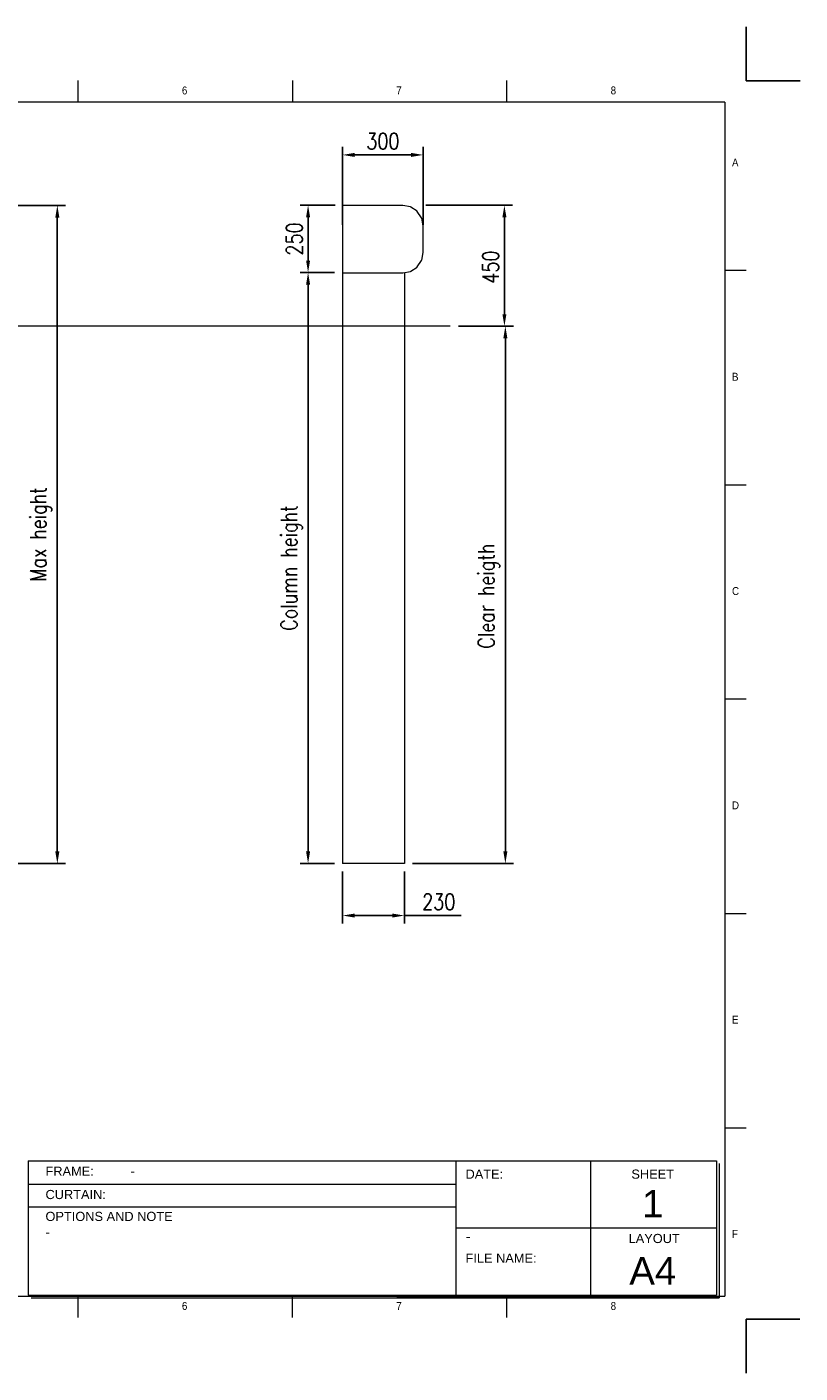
# Model space of a CAD drawing. Header units: inches. Extents: x 0 to 13926, y -6 to 5002.
# Tile 8 of 8: x 11051 to 13926, y -6 to 5002. Entities that reach past the tile are written whole.
import ezdxf

# ---------------------------------------------------------------- set-up
doc = ezdxf.new("R2010")
doc.units = ezdxf.units.IN
doc.header["$MEASUREMENT"] = 0
doc.layers.add('FORMAT', color=7, linetype='Continuous')
doc.styles.add('NYIP', font='romans.shx', dxfattribs={"width": 0.8})
doc.styles.add('SLDTEXTSTYLE0', font='GOTHIC.TTF', dxfattribs={"width": 0.913})
doc.styles.get("Standard").update_dxf_attribs({"font": 'arial.ttf'})
doc.dimstyles.new('STANDARD35', dxfattribs={"dimscale": 35, "dimtxt": 2, "dimasz": 1.5, "dimexe": 1, "dimexo": 1, "dimgap": 0.7, "dimtad": 1, "dimdec": 0, "dimdsep": 46, "dimtxsty": 'NYIP', "dimcen": 0, "dimclrd": 1, "dimclre": 1, "dimclrt": 2, "dimadec": 0, "dimazin": 0, "dimtfac": 1, "dimtdec": 0, "dimtix": 1, "dimtmove": 0, "dimatfit": 3, "dimfxl": 0, "dimtvp": 1, "dimtolj": 1, "dimtzin": 0, "dimarcsym": 0})

# ---------------------------------------------------------------- blocks, each defined once
blk = doc.blocks.new('A$C7C9C4F3F')
at = {"color": 7, "lineweight": 5}
for p, q in [((8295, 11245), (8295, 11504)), ((0, 1766), (199, 1766))]:
    blk.add_line(p, q, dxfattribs=at)
at = {"layer": 'FORMAT', "color": 7, "lineweight": 5}
for p, q in [((2216, 11304), (2216, 11504)), ((4209, 11504), (4209, 11304)), ((6202, 11304), (6202, 11504)), ((10188, 11304), (10188, 11504)), ((12181, 11504), (12181, 11304)), ((14174, 11304), (14174, 11504)), ((16199, 11304), (199, 11304)), ((199, 11304), (199, 199)), ((16199, 11304), (16199, 199)), ((199, 9738), (0, 9738)), ((16399, 9738), (16199, 9738)), ((0, 7745), (199, 7745)), ((16199, 7745), (16399, 7745)), ((0, 5752), (199, 5752)), ((16399, 5752), (16199, 5752)), ((0, 3759), (199, 3759)), ((16199, 3759), (16399, 3759)), ((16199, 1766), (16399, 1766)), ((8295, 0), (8295, 258)), ((199, 199), (16199, 199)), ((2224, 0), (2224, 199)), ((4018, 199), (4018, 0)), ((6210, 0), (6210, 199)), ((10188, 0), (10188, 199)), ((12181, 0), (12181, 199)), ((14174, 0), (14174, 199))]:
    blk.add_line(p, q, dxfattribs=at)
at = {"color": 7, "lineweight": 5, "char_height": 73.8, "attachment_point": 1, "style": 'SLDTEXTSTYLE0'}
for s, insert in [('1', (1203, 11450)), ('2', (3180, 11450)), ('3', (5173, 11450)), ('4', (7166, 11450)), ('5', (9159, 11450)), ('6', (11152, 11450)), ('7', (13145, 11450)), ('8', (15138, 11450)), ('A', (66, 10780)), ('A', (16266, 10780)), ('B', (66, 8787)), ('B', (16266, 8787)), ('C', (66, 6794)), ('C', (16266, 6794)), ('D', (66, 4801)), ('D', (16266, 4801)), ('E', (66, 2808)), ('1', (1012, 145)), ('2', (2988, 145)), ('3', (4981, 145)), ('4', (6974, 145))]:
    blk.add_mtext(s, dxfattribs=dict(at, insert=insert))
at = {"layer": 'FORMAT', "color": 7, "lineweight": 5, "char_height": 73.8, "attachment_point": 1, "style": 'SLDTEXTSTYLE0'}
for s, insert in [('E', (16266, 2808)), ('F', (66, 815)), ('F', (16266, 815)), ('5', (9159, 145)), ('6', (11152, 145)), ('7', (13145, 145)), ('8', (15138, 145))]:
    blk.add_mtext(s, dxfattribs=dict(at, insert=insert))
blk = doc.blocks.new('*D72')
at = {"color": 7, "lineweight": -2}
for p, q in [((12197.3, 4338.3), (12066.5, 4338.3)), ((12096.5, 4293.3), (12096.5, 4132.8)), ((12194.8, 4087.8), (12066.5, 4087.8))]:
    blk.add_line(p, q, dxfattribs=at)
at = {"color": 7}
for points in [[(12104, 4293.3), (12089, 4293.3), (12096.5, 4338.3)], [(12089, 4132.8), (12104, 4132.8), (12096.5, 4087.8)]]:
    blk.add_solid(points, dxfattribs=at)
at = {"layer": 'Defpoints', "color": 0}
for p in [(12227.3, 4338.3), (12096.5, 4087.8), (12224.8, 4087.8)]:
    blk.add_point(p, dxfattribs=at)
at = {"color": 7, "lineweight": 0, "insert": (12045.5, 4213.1), "char_height": 60, "attachment_point": 5, "rotation": 90, "style": 'NYIP'}
blk.add_mtext('\\A1;250', dxfattribs=at)
blk = doc.blocks.new('*D73')
at = {"color": 7, "lineweight": -2}
for p, q in [((12194.8, 4087.8), (12066.5, 4087.8)), ((12096.5, 4042.8), (12096.5, 1934.8)), ((12194.8, 1889.8), (12066.5, 1889.8))]:
    blk.add_line(p, q, dxfattribs=at)
at = {"color": 7}
for points in [[(12104, 4042.8), (12089, 4042.8), (12096.5, 4087.8)], [(12089, 1934.8), (12104, 1934.8), (12096.5, 1889.8)]]:
    blk.add_solid(points, dxfattribs=at)
at = {"layer": 'Defpoints', "color": 0}
for p in [(12224.8, 4087.8), (12096.5, 1889.8), (12224.8, 1889.8)]:
    blk.add_point(p, dxfattribs=at)
at = {"color": 7, "lineweight": 0, "insert": (12035.5, 2988.8), "char_height": 60, "attachment_point": 5, "rotation": 90, "style": 'NYIP'}
blk.add_mtext('\\A1;Column height^J', dxfattribs=at)
blk = doc.blocks.new('*D74')
at = {"color": 7, "lineweight": -2}
for p, q in [((12533.8, 4338.3), (12856.6, 4338.3)), ((12826.6, 4293.3), (12826.6, 3933.3)), ((12655.4, 3888.3), (12856.6, 3888.3))]:
    blk.add_line(p, q, dxfattribs=at)
at = {"color": 7}
for points in [[(12834.1, 4293.3), (12819.1, 4293.3), (12826.6, 4338.3)], [(12819.1, 3933.3), (12834.1, 3933.3), (12826.6, 3888.3)]]:
    blk.add_solid(points, dxfattribs=at)
at = {"layer": 'Defpoints', "color": 0}
for p in [(12503.8, 4338.3), (12625.4, 3888.3), (12826.6, 3888.3)]:
    blk.add_point(p, dxfattribs=at)
at = {"color": 7, "lineweight": 0, "insert": (12775.6, 4108.5), "char_height": 60, "attachment_point": 5, "rotation": 90, "style": 'NYIP'}
blk.add_mtext('\\A1;450', dxfattribs=at)
blk = doc.blocks.new('*D75')
at = {"color": 7, "lineweight": -2}
for p, q in [((12655.4, 3888.3), (12860.1, 3888.3)), ((12830.1, 1934.8), (12830.1, 3843.3)), ((12484.8, 1889.8), (12860.1, 1889.8))]:
    blk.add_line(p, q, dxfattribs=at)
at = {"color": 7}
for points in [[(12837.6, 3843.3), (12822.6, 3843.3), (12830.1, 3888.3)], [(12822.6, 1934.8), (12837.6, 1934.8), (12830.1, 1889.8)]]:
    blk.add_solid(points, dxfattribs=at)
at = {"layer": 'Defpoints', "color": 0}
for p in [(12625.4, 3888.3), (12830.1, 3888.3), (12454.8, 1889.8)]:
    blk.add_point(p, dxfattribs=at)
at = {"color": 7, "lineweight": 0, "insert": (12769.1, 2884.3), "char_height": 60, "attachment_point": 5, "rotation": 90, "style": 'NYIP'}
blk.add_mtext('\\A1;Clear heigth', dxfattribs=at)
blk = doc.blocks.new('*D76')
at = {"color": 7, "lineweight": -2}
for p, q in [((12224.8, 1859.8), (12224.8, 1666)), ((12454.8, 1859.8), (12454.8, 1666)), ((12269.8, 1696), (12409.8, 1696)), ((12454.8, 1696), (12665.2, 1696))]:
    blk.add_line(p, q, dxfattribs=at)
at = {"color": 7}
for points in [[(12269.8, 1703.5), (12269.8, 1688.5), (12224.8, 1696)], [(12409.8, 1688.5), (12409.8, 1703.5), (12454.8, 1696)]]:
    blk.add_solid(points, dxfattribs=at)
at = {"layer": 'Defpoints', "color": 0}
for p in [(12224.8, 1889.8), (12454.8, 1889.8), (12454.8, 1696)]:
    blk.add_point(p, dxfattribs=at)
at = {"color": 7, "lineweight": 0, "insert": (12582.5, 1747), "char_height": 60, "attachment_point": 5, "style": 'NYIP'}
blk.add_mtext('\\A1;230', dxfattribs=at)
blk = doc.blocks.new('*D80')
at = {"color": 7, "lineweight": -2}
for p, q in [((12224.8, 4265.1), (12224.8, 4555.8)), ((12269.8, 4525.8), (12479.5, 4525.8)), ((12524.5, 4265.1), (12524.5, 4555.8))]:
    blk.add_line(p, q, dxfattribs=at)
at = {"color": 7}
for points in [[(12269.8, 4533.3), (12269.8, 4518.3), (12224.8, 4525.8)], [(12479.5, 4518.3), (12479.5, 4533.3), (12524.5, 4525.8)]]:
    blk.add_solid(points, dxfattribs=at)
at = {"layer": 'Defpoints', "color": 0}
for p in [(12524.5, 4525.8), (12224.8, 4235.1), (12524.5, 4235.1)]:
    blk.add_point(p, dxfattribs=at)
at = {"color": 7, "lineweight": 0, "insert": (12374.7, 4576.8), "char_height": 60, "attachment_point": 5, "style": 'NYIP'}
blk.add_mtext('\\A1;300', dxfattribs=at)
blk = doc.blocks.new('*D86')
at = {"color": 7, "lineweight": -2}
for p, q in [((10695.7, 4337.9), (11194, 4337.9)), ((11164, 4292.9), (11164, 1934.4)), ((10695.7, 1889.4), (11194, 1889.4))]:
    blk.add_line(p, q, dxfattribs=at)
at = {"color": 7}
for points in [[(11171.5, 4292.9), (11156.5, 4292.9), (11164, 4337.9)], [(11156.5, 1934.4), (11171.5, 1934.4), (11164, 1889.4)]]:
    blk.add_solid(points, dxfattribs=at)
at = {"layer": 'Defpoints', "color": 0}
for p in [(10665.7, 4337.9), (10665.7, 1889.4), (11164, 1889.4)]:
    blk.add_point(p, dxfattribs=at)
at = {"color": 7, "lineweight": 0, "insert": (11103, 3113.7), "char_height": 60, "attachment_point": 5, "rotation": 90, "style": 'NYIP'}
blk.add_mtext('\\A1;Max height', dxfattribs=at)

msp = doc.modelspace()

# ---------------------------------------------------------------- linework, layer by layer
at = {"color": 2}
for p, q in [((13726.1, 4801.9), (13726.1, 5001.9)), ((13726.1, 4801.9), (13926.1, 4801.9)), ((13725.5, 193.9), (13925.5, 193.9))]:
    msp.add_line(p, q, dxfattribs=at)
at = {"color": 7, "lineweight": 5}
for p, q in [((12224.8, 4335.8), (12224.8, 4087.8)), ((12448.1, 4338), (12227.3, 4338)), ((12476.8, 4332.4), (12448.8, 4337.9)), ((12501.6, 4316.1), (12478.1, 4331.8)), ((12518.3, 4291.6), (12502.6, 4315.1)), ((12524.4, 4262.3), (12518.9, 4290.3)), ((12524.5, 4163), (12524.5, 4261.6)), ((12518.9, 4134.3), (12524.4, 4162.3)), ((12478.1, 4092.8), (12501.6, 4108.5)), ((12502.6, 4109.5), (12518.3, 4133)), ((12224.8, 4087.8), (12224.8, 1889.8)), ((12224.8, 4086.6), (12448.6, 4086.6)), ((12448.6, 4086.6), (12476.8, 4092.2)), ((12454.8, 4087.8), (12454.8, 1889.8)), ((12454.8, 1889.8), (12224.8, 1889.8)), ((11056.1, 784), (13615.4, 784)), ((11056.1, 784), (11056.1, 284)), ((12646.3, 784), (12646.3, 284)), ((13146.3, 784), (13146.3, 284)), ((13615.4, 784), (13615.4, 284)), ((13625.7, 773.7), (13625.7, 273.7)), ((11058.1, 696.4), (12646.3, 696.4)), ((11058.1, 612.5), (12646.3, 612.5)), ((12646.3, 534), (13615.4, 534)), ((11056.1, 284), (13615.4, 284)), ((11066.5, 273.7), (13625.7, 273.7)), ((13625.7, 273.7), (12426.7, 273.7)), ((12437, 273.7), (13625.7, 273.7))]:
    msp.add_line(p, q, dxfattribs=at)
at = {"color": 7, "lineweight": 0}
msp.add_line((12625.4, 3888.3), (8170.3, 3888.3), dxfattribs=at)
msp.add_line((13725.5, 193.9), (13725.5, -6.1))
at = {"color": 7, "lineweight": 5}
for centre, radius, start, end in [((12227.3, 4335.5), 2.51, 89.8054, 172.8903), ((12448.1, 4334.4), 3.57, 78.75, 90), ((12476.1, 4328.9), 3.57, 56.25, 78.75), ((12499.6, 4313.1), 3.57, 33.75, 56.25), ((12515.4, 4289.6), 3.57, 11.25, 33.75), ((12520.9, 4261.6), 3.57, 0, 11.25), ((12520.9, 4163), 3.57, 348.75, 0), ((12499.6, 4111.5), 3.57, 303.75, 326.25), ((12515.4, 4135), 3.57, 326.25, 348.75), ((12476.1, 4095.7), 3.57, 281.25, 303.75)]:
    msp.add_arc(centre, radius, start, end, dxfattribs=at)

# ---------------------------------------------------------------- block references
at = {"xscale": 0.4, "yscale": 0.4, "zscale": 0.4}
msp.add_blockref('A$C7C9C4F3F', (7166.6, 200.4), dxfattribs=at)

# ---------------------------------------------------------------- texts
at = {"color": 7, "lineweight": 5}
for s, insert, char_height, width, attachment_point in [('{\\fArial|b0|i0|c0|p34;FRAME:}', (11120, 761.9), 34.043, 578.728, 1), ('{\\fArial|b0|i0|c0|p34;SHEET}', (13298.8, 751.1), 34.043, 578.728, 1), ('{\\fArial|b0|i0|c0|p34;-}', (11436.2, 761.9), 34.043, 578.728, 1), ('{\\fArial|b0|i0|c0|p34;DATE:}', (12682, 751.1), 34.043, 578.728, 1), ('{\\fArial|b0|i0|c0|p34;CURTAIN:}', (11120, 675.3), 34.043, 578.728, 1), ('{\\fArial|b0|i0|c0|p34;-}', (11263.7, 675.3), 34.043, 578.728, 1), ('{\\fArial|b0|i0|c0|p34;1}', (13378.3, 675.2), 102, 223.943, 2), ('{\\fArial|b0|i0|c0|p34;OPTIONS AND NOTE}', (11120, 593.8), 34.043, 578.728, 1), ('{\\fArial|b0|i0|c0|p34;-}', (11120, 535.4), 34.043, 578.728, 1), ('{\\fArial|b0|i0|c0|p34;LAYOUT}', (13288.5, 511.7), 34.043, 578.728, 1), ('{\\fArial|b0|i0|c0|p34;\\H0.752x;-}', (12682.9, 521.5), 50, 1044.717, 1), ('{\\fArial|b0|i0|c0|p34;FILE NAME:}', (12682, 438.4), 34.043, 578.728, 1), ('{\\fArial|b0|i0|c0|p34;A4}', (13378.3, 425.2), 102, 223.943, 2)]:
    msp.add_mtext(s, dxfattribs=dict(at, insert=insert, char_height=char_height, width=width, attachment_point=attachment_point))

# ---------------------------------------------------------------- dimensions: what is measured, and where the dimension line sits
at = {"color": 7, "lineweight": 0}
dim = msp.add_linear_dim(base=(12524.5, 4525.8), p1=(12224.8, 4235.1), p2=(12524.5, 4235.1), dimstyle='STANDARD35', override={"dimscale": 30, "dimclrd": 7, "dimclre": 7, "dimclrt": 7}, dxfattribs=at)
dim.commit()
dim.dimension.update_dxf_attribs({"geometry": '*D80', "text_midpoint": (12374.7, 4576.8)})
for base, p1, p2, text, picture, middle in [((11164, 1889.4), (10665.7, 4337.9), (10665.7, 1889.4), 'Max height', '*D86', (11103, 3113.7)), ((12096.5, 1889.8), (12224.8, 4087.8), (12224.8, 1889.8), 'Column height^J', '*D73', (12035.5, 2988.8))]:
    dim = msp.add_linear_dim(base=base, p1=p1, p2=p2, angle=90, text=text, dimstyle='STANDARD35', override={"dimscale": 30, "dimclrd": 7, "dimclre": 7, "dimclrt": 7}, dxfattribs=at)
    dim.commit()
    dim.dimension.update_dxf_attribs({"geometry": picture, "text_midpoint": middle})
dim = msp.add_linear_dim(base=(12096.50677, 4087.800969), p1=(12227.305554, 4338.300967), p2=(12224.805553, 4087.800969), angle=90, dimstyle='STANDARD35', override={"dimscale": 30, "dimclrd": 7, "dimclre": 7, "dimclrt": 7}, dxfattribs=at)
dim.commit()
dim.dimension.update_dxf_attribs({"geometry": '*D72', "text_midpoint": (12045.50677, 4213.050968)})
dim = msp.add_linear_dim(base=(12826.6, 3888.3), p1=(12503.8, 4338.3), p2=(12625.4, 3888.3), angle=90, dimstyle='STANDARD35', override={"dimscale": 30, "dimclrd": 7, "dimclre": 7, "dimclrt": 7}, dxfattribs=at)
dim.commit()
dim.dimension.update_dxf_attribs({"geometry": '*D74', "text_midpoint": (12826.6, 4108.5), "dimtype": 160})
dim = msp.add_linear_dim(base=(12830.1, 3888.3), p1=(12454.8, 1889.8), p2=(12625.4, 3888.3), angle=90, text='Clear heigth', dimstyle='STANDARD35', override={"dimscale": 30, "dimclrd": 7, "dimclre": 7, "dimclrt": 7}, dxfattribs=at)
dim.commit()
dim.dimension.update_dxf_attribs({"geometry": '*D75', "text_midpoint": (12830.1, 2884.3), "dimtype": 160})
dim = msp.add_linear_dim(base=(12454.8, 1696), p1=(12224.8, 1889.8), p2=(12454.8, 1889.8), dimstyle='STANDARD35', override={"dimscale": 30, "dimclrd": 7, "dimclre": 7, "dimclrt": 7}, dxfattribs=at)
dim.commit()
dim.dimension.update_dxf_attribs({"geometry": '*D76', "text_midpoint": (12582.5, 1696), "dimtype": 160})

doc.saveas('drawing.dxf')
